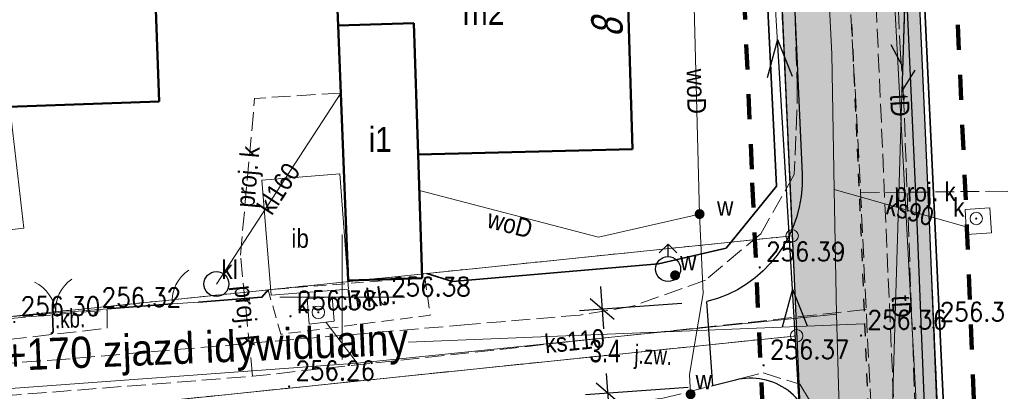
# Model space of a CAD drawing. Header units: metres. Extents: x 6553410 to 6553682, y 5599441 to 5599693.
# Tile 5 of 19: x 6553487 to 6553527, y 5599496 to 5599511. Entities that reach past the tile are written whole.
import ezdxf
from ezdxf.enums import TextEntityAlignment as Align

# ---------------------------------------------------------------- set-up
doc = ezdxf.new("R2010")
doc.units = ezdxf.units.M
doc.header["$LTSCALE"] = 0.5
doc.header["$PDMODE"] = 33
doc.header["$PDSIZE"] = 0.3
for name, pattern in [('1 1', [2, 1, -1]), ('1.0_0.5', [1.5, 1, -0.5]), ('1.5_0.5', [2, 1.5, -0.5]), ('219-500', [0]), ('egkk-500', [2, 1.5, -0.5]), ('egug-500', [1, 0.5, -0.5]), ('otob_500', [0]), ('otof_500', [0]), ('suep_nn_500', [0]), ('sutp_500', [0])]:
    doc.linetypes.add(name, pattern=pattern)
doc.layers.get('0').update_dxf_attribs({"color": 2, "linetype": 'CONTINUOUS', "lineweight": 5})
doc.layers.get('Defpoints').update_dxf_attribs({"linetype": 'CONTINUOUS'})
for name, color, linetype in [('202-punkt graniczny', 7, 'CONTINUOUS'), ('217-kontur klasyfikacyjny', 7, 'CONTINUOUS'), ('218-kontur użytku gruntowego', 7, 'CONTINUOUS'), ('219-działka ewidencyjna', 7, 'CONTINUOUS'), ('238-Punkt adresowy budynku', 7, 'CONTINUOUS'), ('312-budynek ewidencyjny', 7, 'CONTINUOUS'), ('312-oznaczenie budynku ewidencyjnego-Atr117', 7, 'CONTINUOUS'), ('brama', 7, 'CONTINUOUS'), ('chodnik', 7, 'CONTINUOUS'), ('chodnik-Atr17', 7, 'CONTINUOUS'), ('furtka', 7, 'CONTINUOUS'), ('hydrant', 7, 'CONTINUOUS'), ('inna budowla', 7, 'CONTINUOUS'), ('inna budowla-Atr17', 7, 'CONTINUOUS'), ('jezdnia', 7, 'CONTINUOUS'), ('jezdnia-Atr17', 7, 'CONTINUOUS'), ('komora podziemna', 7, 'CONTINUOUS'), ('ogrodzenie trwałe', 7, 'CONTINUOUS'), ('osadnik  szambo', 7, 'CONTINUOUS'), ('osadnik  szambo-Atr17', 7, 'CONTINUOUS'), ('OTRN_O', 7, 'CONTINUOUS'), ('PROJ_JP', 4, 'CONTINUOUS'), ('przewód elektroenergetyczny niskiego napięcia', 7, 'CONTINUOUS'), ('przewód gazowy - ob. projektowany', 7, 'CONTINUOUS'), ('przewód kanalizacyjny', 7, 'CONTINUOUS'), ('przewód kanalizacyjny - ob. projektowany', 7, 'CONTINUOUS'), ('przewód kanalizacyjny - ob. projektowany-Atr1', 7, 'CONTINUOUS'), ('przewód kanalizacyjny-Atr1', 7, 'CONTINUOUS'), ('przewód telekomunikacyjny napowietrzny', 7, 'CONTINUOUS'), ('przewód telekomunikacyjny podziemny', 7, 'CONTINUOUS'), ('przewód telekomunikacyjny podziemny-Atr1', 7, 'CONTINUOUS'), ('przewód wodociągowy', 7, 'CONTINUOUS'), ('przewód wodociągowy-Atr1', 7, 'CONTINUOUS'), ('rzędna', 7, 'CONTINUOUS'), ('właz do komory lub kanału - okrągły', 7, 'CONTINUOUS'), ('właz do komory lub kanału - okrągły-Atr17', 7, 'CONTINUOUS'), ('zasuwa lub zawór', 7, 'CONTINUOUS'), ('zasuwa lub zawór-Atr17', 7, 'CONTINUOUS'), ('zzz.gaTrasa', 7, 'CONTINUOUS'), ('zzz.gaTrasaKM', 7, 'CONTINUOUS')]:
    doc.layers.add(name, color=color, linetype=linetype)
for name, color, linetype, lineweight, true_color in [('OTO', 7, 'CONTINUOUS', 20, 0x000000), ('OTRN', 7, 'CONTINUOUS', 20, 0x000000), ('OTRS', 7, 'CONTINUOUS', 20, 0x000000), ('OTRS_O', 7, 'CONTINUOUS', 20, 0x000000)]:
    doc.layers.add(name, color=color, linetype=linetype, lineweight=lineweight, true_color=true_color)
doc.layers.add('proj_wymiar JP', color=2, linetype='CONTINUOUS', lineweight=5)
doc.styles.add('BDOT', font='SIMPLEX', dxfattribs={"width": 0.9})
doc.styles.add('GA4-ATR-TEXT', font='arial.ttf', dxfattribs={"width": 0.9})
doc.styles.get("Standard").update_dxf_attribs({"font": 'Working1250', "width": 0.75})
doc.linetypes.add('902-500', pattern='A,3.75,0,[1,ksztalty.shx,S=0.5,R=0,X=0,Y=0],3.75', length=7.5)
doc.linetypes.add('OTOO', pattern='A,7.5,[30,msgB.shx,S=1.28,R=0,X=0,Y=0],7.5', length=15)
doc.dimstyles.get("Standard").update_dxf_attribs({"dimtxt": 1, "dimasz": 1, "dimexe": 1, "dimexo": 1, "dimgap": 1, "dimtad": 1, "dimtxsty": 'Standard', "dimcen": 2.5, "dimadec": 0, "dimazin": 0, "dimtfac": 1, "dimtmove": 0, "dimatfit": 3, "dimfxl": 1, "dimarcsym": 0})

# ---------------------------------------------------------------- blocks, each defined once
blk = doc.blocks.new('SUKM')
at = {"color": 0, "linetype": 'Continuous'}
blk.add_circle((0, 0), 0.5, dxfattribs=at)
blk = doc.blocks.new('US22')
at = {"color": 0, "linetype": 'Continuous', "lineweight": 13}
blk.add_circle((0, 0), 0.25, dxfattribs=at)
blk = doc.blocks.new('PW01')
at = {"linetype": 'Continuous', "lineweight": 13}
h = blk.add_hatch(color=0, dxfattribs=at)
edge = h.paths.add_edge_path()
edge.add_arc((0, 0), 0.045, 0, 360)
blk = doc.blocks.new('SUWH')
at = {"color": 0, "linetype": 'Continuous'}
for p in [(-0.354, 0.646), (0, 0.5), (0.354, 0.646)]:
    blk.add_line(p, (0, 1), dxfattribs=at)
blk.add_circle((0, 0), 0.5, dxfattribs=at)
blk = doc.blocks.new('US25')
at = {"linetype": 'Continuous', "lineweight": 0}
h = blk.add_hatch(color=0, dxfattribs=at)
edge = h.paths.add_edge_path()
edge.add_arc((0, 0), 0.2, 0, 360)
blk = doc.blocks.new('SUEP1')
at = {"color": 0, "linetype": 'Continuous'}
for p, q in [((5, 0), (3.5, 0.5)), ((15, 0), (13.5, 0.5)), ((0, 0), (5, 0)), ((5, 0), (3.5, -0.5)), ((5, 0), (15, 0)), ((15, 0), (13.5, -0.5))]:
    blk.add_line(p, q, dxfattribs=at)
blk = doc.blocks.new('SUTP')
at = {"color": 0, "linetype": 'Continuous'}
for p, q in [((0, 0), (0.866, 0.5)), ((9.232, 0), (8.366, 0.5)), ((0, 0), (9.232, 0)), ((1.866, -0.5), (1, 0)), ((7.366, -0.5), (8.232, 0))]:
    blk.add_line(p, q, dxfattribs=at)
blk = doc.blocks.new('OK04')
at = {"color": 0, "linetype": 'Continuous', "lineweight": 0}
blk.add_arc((1.5, 0.001), 1.5, 120, 180, dxfattribs=at)
blk = doc.blocks.new('OK02')
at = {"color": 0, "linetype": 'Continuous', "lineweight": 0}
for centre, start, end in [((-1.5, 0), 0, 60), ((1.5, 0), 120, 180)]:
    blk.add_arc(centre, 1.5, start, end, dxfattribs=at)
blk = doc.blocks.new('202')
at = {"color": 0, "linetype": 'Continuous', "lineweight": 0}
blk.add_circle((0, 0), 0.25, dxfattribs=at)
blk = doc.blocks.new('OTRS')
at = {"layer": 'OTRS', "color": 0, "lineweight": -3, "const_width": 0.09}
blk.add_lwpolyline([(-0.045, 0, 1), (0.045, 0, 1)], format="xyb", close=True, dxfattribs=at)
at = {"layer": 'OTRS_O', "color": 0, "style": 'BDOT'}
blk.add_attdef('RZEDNA', (0.514, 0.515), '', height=1.5, dxfattribs=at)
blk = doc.blocks.new('OTRN')
at = {"layer": 'OTRN', "color": 0, "const_width": 0.09}
blk.add_lwpolyline([(-0.045, 0, 1), (0.045, 0, 1)], format="xyb", close=True, dxfattribs=at)
at = {"layer": 'OTRN_O', "color": 0, "style": 'BDOT'}
blk.add_attdef('RZEDNA', (0.514, 0.515), '', height=1.5, dxfattribs=at)
blk = doc.blocks.new('z.ga4.PosMarkerR')
at = {"linetype": 'Continuous', "lineweight": 0}
blk.add_line((36.593, 0), (0, 0), dxfattribs=at)
at = {"linetype": 'Continuous', "lineweight": 0, "style": 'GA4-ATR-TEXT', "width": 0.9}
blk.add_attdef('GAROADPOS', text='', height=2, dxfattribs=at).set_placement((36.593, 1), align=Align.RIGHT)
blk = doc.blocks.new('_Oblique')
at = {"color": 0, "linetype": 'ByBlock', "lineweight": -2}
blk.add_line((-0.5, -0.5), (0.5, 0.5), dxfattribs=at)
blk = doc.blocks.new('*D71')
at = {"layer": 'Defpoints', "color": 0}
for p in [(6553514.603, 5599499.82), (6553514.844, 5599496.453), (6553510.644, 5599496.152)]:
    blk.add_point(p, dxfattribs=at)
at = {"layer": 'proj_wymiar JP', "color": 0, "linetype": 'ByBlock', "lineweight": -2}
for p, q in [((6553510.338, 5599500.416), (6553510.459, 5599498.735)), ((6553513.605, 5599499.748), (6553509.505, 5599499.454)), ((6553510.709, 5599495.254), (6553510.588, 5599496.935)), ((6553513.847, 5599496.382), (6553509.747, 5599496.087))]:
    blk.add_line(p, q, dxfattribs=at)
at = {"layer": 'proj_wymiar JP', "color": 0, "lineweight": -2, "xscale": 0.8999999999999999, "yscale": 0.8999999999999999, "zscale": 0.8999999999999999}
for p, rotation in [((6553510.403, 5599499.518), 94.10595614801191), ((6553510.644, 5599496.152), 274.1059561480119)]:
    blk.add_blockref('_Oblique', p, dxfattribs=dict(at, rotation=rotation))
at = {"layer": 'proj_wymiar JP', "color": 0, "insert": (6553510.524, 5599497.835), "char_height": 0.9, "attachment_point": 5}
blk.add_mtext('\\A1;3.4', dxfattribs=at)

msp = doc.modelspace()

# ---------------------------------------------------------------- hatches: boundary and pattern name
at = {"layer": 'PROJ_JP'}
h = msp.add_hatch(color=30, dxfattribs=at)
h.paths.add_polyline_path([(6553519.183, 5599486.201), (6553519.506, 5599478.232), (6553521.753, 5599478.332), (6553520.772, 5599502.572), (6553519.773, 5599524.813), (6553519.016, 5599542.214), (6553517.802, 5599568.404), (6553517.092, 5599584.326), (6553516.645, 5599594.147), (6553515.834, 5599612.185), (6553514.815, 5599636.274), (6553513.523, 5599667.029), (6553507.204, 5599667.436, -0.375437), (6553511.449, 5599662.805), (6553512.567, 5599636.179), (6553513.586, 5599612.087), (6553514.397, 5599594.045), (6553514.845, 5599584.225), (6553515.554, 5599568.302), (6553516.768, 5599542.113), (6553517.525, 5599524.714), (6553518.415, 5599504.902, -0.113833), (6553518.009, 5599502.692), (6553518.323, 5599495.798, -0.157382), (6553518.853, 5599494.356)])
h.paths.add_polyline_path([(6553520.05, 5599568.506), (6553519.638, 5599577.749, -0.154359), (6553520.106, 5599579.496), (6553519.858, 5599585.047, -0.154355), (6553519.235, 5599586.745), (6553518.893, 5599594.249), (6553518.081, 5599612.283), (6553517.063, 5599636.368), (6553516.015, 5599661.329, -0.441186), (6553521.256, 5599666.532), (6553513.523, 5599667.029), (6553514.815, 5599636.274), (6553515.834, 5599612.185), (6553516.645, 5599594.147), (6553517.092, 5599584.326), (6553517.802, 5599568.404), (6553519.016, 5599542.214), (6553519.773, 5599524.813), (6553520.772, 5599502.572), (6553521.753, 5599478.332), (6553524.001, 5599478.431), (6553523.02, 5599502.668), (6553522.121, 5599522.678, -0.149829), (6553522.56, 5599524.381), (6553522.308, 5599530.029, -0.148974), (6553521.726, 5599531.678), (6553521.263, 5599542.315)])
h = msp.add_hatch(color=256, dxfattribs=at)
h.paths.add_polyline_path([(6553515.895, 5599550.138), (6553516.268, 5599542.09), (6553517.025, 5599524.692), (6553517.916, 5599504.88, -0.01311), (6553517.92, 5599504.644), (6553518.009, 5599502.692, 0.113833), (6553518.415, 5599504.902), (6553517.525, 5599524.714), (6553516.768, 5599542.113), (6553516.395, 5599550.162)])
h.paths.add_polyline_path([(6553522.308, 5599530.029), (6553522.243, 5599531.499, -0.020126), (6553522.226, 5599531.7), (6553521.763, 5599542.337), (6553521.324, 5599551.8), (6553520.825, 5599551.777), (6553521.263, 5599542.315), (6553521.726, 5599531.678, 0.148974)])
h = msp.add_hatch(color=256, dxfattribs=at)
h.paths.add_polyline_path([(6553518.853, 5599494.356, 0.157382), (6553518.323, 5599495.798), (6553518.578, 5599490.18), (6553519.021, 5599490.198)])
h.paths.add_polyline_path([(6553519.122, 5599478.215), (6553519.506, 5599478.232), (6553519.183, 5599486.201), (6553518.76, 5599486.184)])
h.paths.add_polyline_path([(6553522.621, 5599522.7, -0.027372), (6553522.623, 5599522.974), (6553522.56, 5599524.381, 0.149829), (6553522.121, 5599522.678), (6553523.02, 5599502.668), (6553524.001, 5599478.431), (6553524.501, 5599478.452), (6553523.52, 5599502.69)])

# ---------------------------------------------------------------- linework, layer by layer
at = {"color": 0}
for p, q in [((6553500, 5599500), (6553500, 5599502.5)), ((6553497.5, 5599500), (6553502.5, 5599500)), ((6553497.5, 5599500), (6553502.5, 5599500)), ((6553500, 5599497.5), (6553500, 5599500))]:
    msp.add_line(p, q, dxfattribs=at)
at = {"layer": '217-kontur klasyfikacyjny', "color": 3, "linetype": 'egkk-500', "lineweight": 18, "flags": 128}
for points in [[(6553518.2, 5599498.45), (6553460.74, 5599492.53)], [(6553518.34, 5599495.44), (6553518.2, 5599498.45)]]:
    msp.add_lwpolyline(points, dxfattribs=at)
at = {"layer": '218-kontur użytku gruntowego', "color": 3, "linetype": 'egug-500', "lineweight": 18, "flags": 128}
for points in [[(6553518.02, 5599502.45), (6553517.01, 5599524.69)], [(6553522.66, 5599522.15), (6553524.79, 5599474.22)], [(6553470.92, 5599497.6), (6553518.02, 5599502.45)], [(6553460.74, 5599492.53), (6553518.2, 5599498.45)], [(6553518.2, 5599498.45), (6553518.34, 5599495.44)]]:
    msp.add_lwpolyline(points, dxfattribs=at)
at = {"layer": '219-działka ewidencyjna', "color": 7, "linetype": '219-500', "lineweight": 18, "flags": 128}
for points in [[(6553517.01, 5599524.69), (6553518.02, 5599502.45)], [(6553524.79, 5599474.22), (6553522.66, 5599522.15)], [(6553518.02, 5599502.45), (6553470.92, 5599497.6)], [(6553518.2, 5599498.45), (6553518.02, 5599502.45)], [(6553460.74, 5599492.53), (6553518.2, 5599498.45)], [(6553518.2, 5599498.45), (6553518.34, 5599495.44)]]:
    msp.add_lwpolyline(points, dxfattribs=at)
at = {"layer": '312-budynek ewidencyjny', "color": 7, "linetype": 'Continuous', "lineweight": 50, "flags": 128}
for points in [[(6553492.66, 5599507.83), (6553492.33, 5599517)], [(6553511.63, 5599505.92), (6553511.31, 5599516.06)], [(6553499.68, 5599514.66), (6553499.83, 5599510.86)], [(6553499.83, 5599510.86), (6553502.87, 5599510.96)], [(6553502.87, 5599510.96), (6553499.83, 5599510.86)], [(6553502.87, 5599510.96), (6553503.04, 5599505.71)], [(6553503.04, 5599505.71), (6553502.87, 5599510.96)], [(6553499.83, 5599510.86), (6553500.24, 5599500.66)], [(6553484.34, 5599507.53), (6553492.66, 5599507.83)], [(6553503.04, 5599505.71), (6553511.63, 5599505.92)], [(6553503.2, 5599500.75), (6553503.04, 5599505.71)], [(6553500.24, 5599500.66), (6553503.2, 5599500.75)]]:
    msp.add_lwpolyline(points, dxfattribs=at)
at = {"layer": 'brama', "color": 7, "linetype": 'otob_500', "lineweight": 18, "flags": 128}
msp.add_lwpolyline([(6553486.46, 5599499.19), (6553490.59, 5599499.53)], dxfattribs=at)
at = {"layer": 'chodnik', "color": 7, "linetype": '1.0_0.5', "lineweight": 18, "flags": 128}
msp.add_lwpolyline([(6553503.31, 5599500.79), (6553503.52, 5599499.27), (6553497.54, 5599498.51), (6553497.03, 5599500.29)], close=True, dxfattribs=at)
at = {"layer": 'furtka', "color": 7, "linetype": 'otof_500', "lineweight": 18, "flags": 128}
msp.add_lwpolyline([(6553493.19, 5599499.73), (6553494.24, 5599499.8)], dxfattribs=at)
at = {"layer": 'inna budowla', "color": 7, "linetype": 'Continuous', "lineweight": 18, "flags": 128}
for points in [[(6553484.49, 5599507.36), (6553486.69, 5599507.61), (6553487.24, 5599502.76), (6553485.05, 5599502.5)], [(6553496.78, 5599504.67), (6553499.9, 5599504.93), (6553500.25, 5599500.32), (6553497.15, 5599500.07)]]:
    msp.add_lwpolyline(points, close=True, dxfattribs=at)
at = {"layer": 'jezdnia', "color": 7, "linetype": '1.5_0.5', "lineweight": 18}
for points in [[(6553515.32, 5599568.83), (6553515.61, 5599551.86), (6553517.29, 5599536), (6553518.22, 5599508.49), (6553518.21, 5599507.43), (6553518.1, 5599504.9), (6553516.76, 5599502.53), (6553514.55, 5599500.68), (6553511.62, 5599499.63), (6553509.52, 5599499.28), (6553505.04, 5599498.9), (6553488.93, 5599497.52), (6553480.36, 5599496.89), (6553452.055, 5599494.884)], [(6553558.856, 5599474.416), (6553546.13, 5599474.26), (6553531.12, 5599473.96), (6553528.44, 5599474.13), (6553526.27, 5599474.69), (6553524.45, 5599476.18), (6553523.15, 5599478.91), (6553522.77, 5599482.3), (6553523.02, 5599493.42), (6553522.48, 5599508.04), (6553522.36, 5599509.72), (6553521.63, 5599524.16), (6553522.55, 5599525.75), (6553526.18, 5599526.26), (6553532.11, 5599526.32), (6553548.56, 5599526.35), (6553558.23, 5599525.942)], [(6553460.025, 5599492.535), (6553481.58, 5599493.57), (6553490.48, 5599493.47), (6553494.1, 5599493.76), (6553505.48, 5599495.1), (6553512.84, 5599495.95), (6553514.99, 5599496.49), (6553516.85, 5599496.97), (6553518.32, 5599496.51), (6553519.11, 5599495.22), (6553518.6, 5599490.81), (6553518.91, 5599483.86), (6553519.07, 5599480.05), (6553520.01, 5599476.7), (6553521.71, 5599473.86), (6553524.02, 5599472.18), (6553526.66, 5599471.51), (6553530.01, 5599471.28), (6553545.99, 5599471.66), (6553558.888, 5599471.794)]]:
    msp.add_lwpolyline(points, dxfattribs=at)
at = {"layer": 'jezdnia', "color": 7, "linetype": '1.5_0.5', "lineweight": 18, "flags": 128}
msp.add_lwpolyline([(6553486.468, 5599499.122), (6553486.457, 5599498.28), (6553490.586, 5599498.754), (6553490.58, 5599499.478)], close=True, dxfattribs=at)
at = {"layer": 'komora podziemna', "color": 34, "linetype": 'Continuous', "lineweight": 18, "flags": 128}
for points in [[(6553524.94, 5599503.5), (6553525.93, 5599503.57), (6553526, 5599502.57), (6553525, 5599502.5)], [(6553498.6, 5599499.93), (6553499.6, 5599500.01), (6553499.68, 5599499.03), (6553498.67, 5599498.92)]]:
    msp.add_lwpolyline(points, close=True, dxfattribs=at)
at = {"layer": 'ogrodzenie trwałe', "color": 7, "linetype": '902-500', "lineweight": 35, "flags": 128}
for points in [[(6553497.03, 5599500.29), (6553496.78, 5599499.99), (6553494.24, 5599499.8)], [(6553493.19, 5599499.73), (6553490.59, 5599499.53)]]:
    msp.add_lwpolyline(points, dxfattribs=at)
at = {"layer": 'OTO', "color": 18, "linetype": 'OTOO', "lineweight": 35, "true_color": 0x000000, "flags": 128}
for points in [[(6553524.96, 5599476.98), (6553522.84, 5599522.01), (6553522.82, 5599522.69)], [(6553516.81, 5599516.17), (6553517.39, 5599504.43), (6553515.37, 5599501.96), (6553512.67, 5599501.33), (6553504.41, 5599500.62), (6553503.39, 5599500.94)]]:
    msp.add_lwpolyline(points, dxfattribs=at)
at = {"layer": 'PROJ_JP'}
for p, q in [((6553517.92, 5599504.644), (6553518.578, 5599490.18)), ((6553514.844, 5599496.453), (6553514.603, 5599499.82))]:
    msp.add_line(p, q, dxfattribs=at)
at = {"layer": 'PROJ_JP', "color": 6, "linetype": '1 1', "lineweight": 100, "ltscale": 2}
msp.add_line((6553516.422, 5599504.576), (6553517.261, 5599486.116), dxfattribs=at)
at = {"layer": 'PROJ_JP', "flags": 128}
for points in [[(6553506.763, 5599667.464), (6553506.763, 5599667.464, -0.402091), (6553511.449, 5599662.805), (6553512.567, 5599636.179), (6553513.586, 5599612.087), (6553514.397, 5599594.045), (6553514.845, 5599584.225), (6553515.554, 5599568.302), (6553516.768, 5599542.113), (6553517.525, 5599524.714), (6553518.415, 5599504.902, -0.358521), (6553514.603, 5599499.82)], [(6553515.895, 5599550.138), (6553516.268, 5599542.09), (6553517.025, 5599524.692), (6553517.916, 5599504.88, -0.01311), (6553517.92, 5599504.644)], [(6553525.749, 5599525.821), (6553525.079, 5599525.812, 0.423543), (6553522.121, 5599522.678), (6553523.02, 5599502.668), (6553524.001, 5599478.431), (6553519.506, 5599478.232), (6553518.853, 5599494.356, 0.475805), (6553515.746, 5599496.68), (6553514.844, 5599496.453)], [(6553522.623, 5599522.974, 0.027372), (6553522.621, 5599522.7), (6553523.52, 5599502.69), (6553524.501, 5599478.452), (6553524.001, 5599478.431)]]:
    msp.add_lwpolyline(points, format="xyb", dxfattribs=at)
at = {"layer": 'PROJ_JP', "color": 6, "linetype": '1 1', "lineweight": 100, "ltscale": 2, "flags": 128}
for points in [[(6553514.397, 5599550.069), (6553514.77, 5599542.023), (6553515.527, 5599524.626), (6553516.417, 5599504.812, -0.01311), (6553516.42, 5599504.655)], [(6553524.12, 5599522.877, 0.027372), (6553524.119, 5599522.768), (6553525.018, 5599502.754), (6553526.08, 5599476.522), (6553517.714, 5599476.15), (6553517.261, 5599486.116)]]:
    msp.add_lwpolyline(points, format="xyb", dxfattribs=at)
at = {"layer": 'przewód elektroenergetyczny niskiego napięcia', "color": 1, "linetype": 'suep_nn_500', "lineweight": 18, "flags": 128}
msp.add_lwpolyline([(6553518.33, 5599495.33), (6553515.78, 5599537.69)], dxfattribs=at)
at = {"layer": 'przewód gazowy - ob. projektowany', "color": 40, "linetype": '1.5_0.5', "lineweight": 18}
msp.add_lwpolyline([(6553558.889, 5599471.733), (6553523.09, 5599471.96), (6553522.87, 5599478.01), (6553521.33, 5599512.85), (6553521.14, 5599521.23), (6553520.93, 5599526.03), (6553517.86, 5599525.93), (6553517.73, 5599528.68), (6553517.8, 5599532.83), (6553517.27, 5599543.67), (6553516.42, 5599553.73), (6553515.79, 5599571.41), (6553515.48, 5599580.91), (6553514.53, 5599588.64), (6553513.91, 5599603.89), (6553518.08, 5599604.07), (6553516.9, 5599632.52), (6553512.74, 5599632.47), (6553511.51, 5599661.34), (6553511.53, 5599662.29), (6553511.6, 5599665.96), (6553520.39, 5599665.77), (6553556.563, 5599663.101)], dxfattribs=at)
at = {"layer": 'przewód kanalizacyjny', "color": 34, "linetype": 'Continuous', "lineweight": 18, "flags": 128}
for points in [[(6553515.36, 5599608.09), (6553515.49, 5599597.46), (6553515.5, 5599596.91), (6553516.07, 5599582.96), (6553516.58, 5599570.69), (6553516.57, 5599570.06), (6553517.32, 5599554.23), (6553517.32, 5599553.73), (6553517.85, 5599544.6), (6553518.33, 5599536.29), (6553518.32, 5599535.72), (6553518.74, 5599527.18), (6553519.58, 5599510.24), (6553519.6, 5599509.73), (6553519.7, 5599504.3), (6553519.79, 5599499.31), (6553520.33, 5599480.5)], [(6553499.94, 5599508.16), (6553494.96, 5599500.52)], [(6553519.7, 5599504.3), (6553524.98, 5599502.81)], [(6553519.79, 5599499.31), (6553500.59, 5599497.35)], [(6553499.36, 5599498.98), (6553500.59, 5599497.35)], [(6553500.59, 5599497.35), (6553452.38, 5599493.83), (6553446.39, 5599493.36)]]:
    msp.add_lwpolyline(points, dxfattribs=at)
at = {"layer": 'przewód kanalizacyjny - ob. projektowany', "color": 34, "linetype": '1.5_0.5', "lineweight": 18, "flags": 128}
for points in [[(6553515.26, 5599667.16), (6553514.54, 5599657.73), (6553518.59, 5599543.84), (6553519.49, 5599527.5), (6553520.76, 5599504.17), (6553520.98, 5599499.5), (6553521.98, 5599479.46)], [(6553495.92, 5599501.67), (6553496.49, 5599507.95), (6553499.94, 5599508.16)], [(6553520.76, 5599504.17), (6553525.91, 5599504.23)], [(6553525.91, 5599504.23), (6553539.38, 5599504.19)], [(6553496.41, 5599496.83), (6553495.92, 5599501.67)], [(6553520.98, 5599499.5), (6553496.41, 5599496.83), (6553441.65, 5599492.53)]]:
    msp.add_lwpolyline(points, dxfattribs=at)
at = {"layer": 'przewód telekomunikacyjny napowietrzny', "color": 30, "linetype": 'sutp_500', "lineweight": 18}
msp.add_lwpolyline([(6553522.69, 5599517.45), (6553520.503, 5599444.621)], dxfattribs=at)
at = {"layer": 'przewód telekomunikacyjny podziemny', "color": 30, "linetype": 'Continuous', "lineweight": 18}
msp.add_lwpolyline([(6553517.03, 5599666.82), (6553518.5, 5599609.44), (6553519.18, 5599593.05), (6553521.15, 5599547.68), (6553521.95, 5599514.86), (6553523.92, 5599478.44), (6553516.03, 5599467.21), (6553517.168, 5599444.501)], dxfattribs=at)
at = {"layer": 'przewód wodociągowy', "color": 5, "linetype": 'Continuous', "lineweight": 18}
msp.add_lwpolyline([(6553515.606, 5599690.68), (6553516.43, 5599670.55), (6553516.93, 5599653.74), (6553512.54, 5599653.44), (6553513.25, 5599648.52), (6553511.38, 5599627.72), (6553512.51, 5599600.29), (6553513.56, 5599577.7), (6553514.98, 5599553.25), (6553513.57, 5599531.85), (6553514.31, 5599503.32), (6553514.45, 5599500.14), (6553513.9, 5599496.9)], dxfattribs=at)
at = {"layer": 'przewód wodociągowy', "color": 5, "linetype": 'Continuous', "lineweight": 18, "flags": 128}
for points in [[(6553514.31, 5599503.32), (6553510.26, 5599502.39), (6553503.09, 5599504.26)], [(6553513.96, 5599495.58), (6553513.95, 5599496.11), (6553513.9, 5599496.9)]]:
    msp.add_lwpolyline(points, dxfattribs=at)
at = {"layer": 'zzz.gaTrasa', "linetype": '1 1', "flags": 128}
msp.add_lwpolyline([(6553513.45, 5599668.771), (6553514.815, 5599636.274), (6553515.834, 5599612.185), (6553516.645, 5599594.147), (6553517.092, 5599584.326), (6553517.802, 5599568.404), (6553519.016, 5599542.214), (6553519.773, 5599524.813), (6553520.772, 5599502.572), (6553521.956, 5599473.336)], dxfattribs=at)

# ---------------------------------------------------------------- block references
at = {"layer": '202-punkt graniczny', "color": 7, "linetype": 'Continuous', "lineweight": 18}
for p in [(6553518.02, 5599502.45), (6553518.2, 5599498.45)]:
    msp.add_blockref('202', p, dxfattribs=at)
at = {"layer": 'brama', "color": 7, "linetype": 'Continuous', "lineweight": 18, "rotation": 4.706}
msp.add_blockref('OK02', (6553488.525, 5599499.36), dxfattribs=at)
at = {"layer": 'furtka', "color": 7, "linetype": 'Continuous', "lineweight": 18, "rotation": 3.814}
msp.add_blockref('OK04', (6553493.19, 5599499.73), dxfattribs=at)
at = {"layer": 'hydrant', "color": 5, "linetype": 'Continuous', "lineweight": 18}
msp.add_blockref('SUWH', (6553513.05, 5599501.12), dxfattribs=at)
at = {"layer": 'osadnik  szambo', "color": 34, "linetype": 'Continuous', "lineweight": 18}
msp.add_blockref('SUKM', (6553494.96, 5599500.52), dxfattribs=at)
at = {"layer": 'OTRN', "color": 18, "true_color": 0x000000}
ref = msp.add_blockref('OTRN', (6553523.679, 5599498.777, 256.327), dxfattribs=dict(at, xscale=0.5, yscale=0.5, zscale=0.5))
ref.add_attrib('RZEDNA', '256.3', (6553523.936, 5599499.035, 256.327), dxfattribs={"layer": 'OTRN_O', "color": 0, "height": 0.75, "style": 'BDOT', "width": 0.9})
at = {"layer": 'OTRS', "color": 18, "true_color": 0x000000}
ref = msp.add_blockref('OTRS', (6553516.719, 5599501.186, 256.389), dxfattribs=dict(at, xscale=0.5, yscale=0.5, zscale=0.5))
ref.add_attrib('RZEDNA', '256.39', (6553516.976, 5599501.444, 256.389), dxfattribs={"layer": 'OTRS_O', "color": 0, "height": 0.75, "style": 'BDOT', "width": 0.9})
ref = msp.add_blockref('OTRS', (6553501.703, 5599499.78, 256.381), dxfattribs=dict(at, xscale=0.5, yscale=0.5, zscale=0.5))
ref.add_attrib('RZEDNA', '256.38', (6553501.96, 5599500.038, 256.381), dxfattribs={"layer": 'OTRS_O', "color": 0, "height": 0.75, "style": 'BDOT', "width": 0.9})
ref = msp.add_blockref('OTRS', (6553490.109, 5599499.356, 256.318), dxfattribs=dict(at, xscale=0.5, yscale=0.5, zscale=0.5))
ref.add_attrib('RZEDNA', '256.32', (6553490.366, 5599499.614, 256.318), dxfattribs={"layer": 'OTRS_O', "color": 0, "height": 0.75, "style": 'BDOT', "width": 0.9})
ref = msp.add_blockref('OTRS', (6553497.926, 5599499.232, 256.38), dxfattribs=dict(at, xscale=0.5, yscale=0.5, zscale=0.5))
ref.add_attrib('RZEDNA', '256.38', (6553498.183, 5599499.49, 256.38), dxfattribs={"layer": 'OTRS_O', "color": 0, "height": 0.75, "style": 'BDOT', "width": 0.9})
ref = msp.add_blockref('OTRS', (6553486.867, 5599499, 256.296), dxfattribs=dict(at, xscale=0.5, yscale=0.5, zscale=0.5))
ref.add_attrib('RZEDNA', '256.30', (6553487.124, 5599499.258, 256.296), dxfattribs={"layer": 'OTRS_O', "color": 0, "height": 0.75, "style": 'BDOT', "width": 0.9})
ref = msp.add_blockref('OTRS', (6553520.777, 5599498.459, 256.355), dxfattribs=dict(at, xscale=0.5, yscale=0.5, zscale=0.5))
ref.add_attrib('RZEDNA', '256.36', (6553521.034, 5599498.717, 256.355), dxfattribs={"layer": 'OTRS_O', "color": 0, "height": 0.75, "style": 'BDOT', "width": 0.9})
ref = msp.add_blockref('OTRS', (6553516.873, 5599497.27, 256.373), dxfattribs=dict(at, xscale=0.5, yscale=0.5, zscale=0.5))
ref.add_attrib('RZEDNA', '256.37', (6553517.13, 5599497.528, 256.373), dxfattribs={"layer": 'OTRS_O', "color": 0, "height": 0.75, "style": 'BDOT', "width": 0.9})
ref = msp.add_blockref('OTRS', (6553497.87, 5599496.422, 256.264), dxfattribs=dict(at, xscale=0.5, yscale=0.5, zscale=0.5))
ref.add_attrib('RZEDNA', '256.26', (6553498.127, 5599496.68, 256.264), dxfattribs={"layer": 'OTRS_O', "color": 0, "height": 0.75, "style": 'BDOT', "width": 0.9})
at = {"layer": 'przewód elektroenergetyczny niskiego napięcia', "color": 1, "linetype": 'Continuous', "lineweight": 18, "rotation": 93.44499999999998}
msp.add_blockref('SUEP1', (6553518.33, 5599495.33), dxfattribs=at)
at = {"layer": 'przewód telekomunikacyjny napowietrzny', "color": 30, "linetype": 'Continuous', "lineweight": 18, "rotation": 268.28}
msp.add_blockref('SUTP', (6553522.69, 5599517.45), dxfattribs=at)
at = {"layer": 'rzędna', "color": 34, "linetype": 'Continuous', "lineweight": 18}
for p in [(6553525.39, 5599503.14), (6553499.04, 5599499.39)]:
    msp.add_blockref('PW01', p, dxfattribs=at)
at = {"layer": 'właz do komory lub kanału - okrągły', "color": 7, "linetype": 'Continuous', "lineweight": 18}
for p in [(6553525.39, 5599503.14), (6553499.04, 5599499.39)]:
    msp.add_blockref('US22', p, dxfattribs=at)
at = {"layer": 'zasuwa lub zawór', "color": 5, "linetype": 'Continuous', "lineweight": 18}
for p in [(6553514.31, 5599503.32), (6553513.33, 5599500.87), (6553513.95, 5599496.11)]:
    msp.add_blockref('US25', p, dxfattribs=at)
at = {"layer": 'zzz.gaTrasaKM'}
ref = msp.add_blockref('z.ga4.PosMarkerR', (6553520.919, 5599498.935), dxfattribs=dict(at, xscale=0.5, yscale=0.5, rotation=182.3175058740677))
ref.add_attrib('GAROADPOS', '0+170 zjazd idywidualny', dxfattribs={"layer": '0', "color": 224, "linetype": 'Continuous', "lineweight": 18, "height": 1.25, "rotation": 182.3175, "style": 'GA4-ATR-TEXT', "text_generation_flag": 6, "width": 0.9}).set_placement((6553502.658, 5599497.696), align=Align.RIGHT)

# ---------------------------------------------------------------- texts
at = {"layer": '238-Punkt adresowy budynku', "color": 7, "linetype": 'Continuous', "lineweight": 25, "oblique": 15, "width": 0.79}
msp.add_text('8', height=1.25, rotation=91.805, dxfattribs=at).set_placement((6553511.23, 5599510.78), align=Align.CENTER)
at = {"layer": '312-oznaczenie budynku ewidencyjnego-Atr117', "color": 7, "width": 0.9}
for s, p in [('m2', (6553505.66, 5599510.89)), ('i1', (6553501.52, 5599505.81))]:
    msp.add_text(s, height=1, dxfattribs=at).set_placement(p, align=Align.CENTER)
at = {"layer": 'chodnik-Atr17', "color": 7, "width": 0.9}
msp.add_text('ch.kb.', height=0.75, rotation=7.243, dxfattribs=at).set_placement((6553499.8, 5599499.43))
at = {"layer": 'inna budowla-Atr17', "color": 7, "width": 0.9}
msp.add_text('ib', height=0.75, dxfattribs=at).set_placement((6553497.96, 5599501.97))
at = {"layer": 'jezdnia-Atr17', "color": 7, "char_height": 0.75, "attachment_point": 5}
for s, insert, rotation in [('j.kb.', (6553489.013, 5599499.028), 2.007), ('j.zw.', (6553512.454, 5599497.571), 357.371)]:
    msp.add_mtext(s, dxfattribs=dict(at, insert=insert, rotation=rotation))
at = {"layer": 'osadnik  szambo-Atr17', "color": 34, "width": 0.9}
msp.add_text('kl', height=0.75, dxfattribs=at).set_placement((6553495.16, 5599500.72))
at = {"layer": 'przewód kanalizacyjny - ob. projektowany-Atr1', "color": 34, "width": 0.9}
for rotation, p in [(84.814, (6553496.21, 5599504.81)), (0.667, (6553523.34, 5599504.2)), (-84.219, (6553496.17, 5599499.25))]:
    msp.add_text('proj. k', height=0.75, rotation=rotation, dxfattribs=at).set_placement(p, align=Align.MIDDLE_CENTER)
at = {"layer": 'przewód kanalizacyjny-Atr1', "color": 34, "width": 0.9}
msp.add_text('kl160', height=0.75, rotation=56.903, dxfattribs=at).set_placement((6553497.45, 5599504.34), align=Align.MIDDLE_CENTER)
for s, rotation, p in [('ks90', 344.241, (6553521.82, 5599503.7)), ('ks110', 5.829, (6553508.11, 5599498.12))]:
    msp.add_text(s, height=0.75, rotation=rotation, dxfattribs=at).set_placement(p, align=Align.MIDDLE_LEFT)
at = {"layer": 'przewód telekomunikacyjny podziemny-Atr1', "color": 30, "width": 0.9}
msp.add_text('tD', height=0.75, rotation=273.096, dxfattribs=at).set_placement((6553522.31, 5599508.12), align=Align.MIDDLE_LEFT)
msp.add_text('tD', height=0.75, rotation=273.096, dxfattribs=at).set_placement((6553522.75, 5599500.09), align=Align.TOP_LEFT)
at = {"layer": 'przewód wodociągowy-Atr1', "color": 5, "width": 0.9}
msp.add_text('woD', height=0.75, rotation=271.486, dxfattribs=at).set_placement((6553514.16, 5599509.13), align=Align.MIDDLE_LEFT)
msp.add_text('woD', height=0.75, rotation=345.382, dxfattribs=at).set_placement((6553505.94, 5599503.52), align=Align.TOP_LEFT)
at = {"layer": 'właz do komory lub kanału - okrągły-Atr17', "color": 7, "width": 0.9}
for p in [(6553524.47, 5599503.21), (6553498.19, 5599499.35)]:
    msp.add_text('k', height=0.75, dxfattribs=at).set_placement(p)
at = {"layer": 'zasuwa lub zawór-Atr17', "color": 5, "width": 0.9}
for p in [(6553515.01, 5599503.25), (6553513.53, 5599501.07), (6553514.15, 5599496.31)]:
    msp.add_text('w', height=0.75, dxfattribs=at).set_placement(p)

# ---------------------------------------------------------------- dimensions: what is measured, and where the dimension line sits
at = {"layer": 'proj_wymiar JP', "color": 224, "linetype": 'ByBlock'}
dim = msp.add_aligned_dim(p1=(6553514.603, 5599499.82), p2=(6553514.844, 5599496.453), distance=-4.211, dimstyle='Standard', override={"dimscale": 5, "dimtxt": 0.18, "dimasz": 0.18, "dimexe": 0.18, "dimexo": 0.2, "dimgap": 0.09, "dimtad": 0, "dimtih": 1, "dimtoh": 1, "dimdec": 1, "dimzin": 0, "dimdsep": 46, "dimblk1": 'Oblique', "dimblk2": 'Oblique', "dimsah": 1, "dimcen": 0.09, "dimdle": 0.18, "dimtdec": 4, "dimtofl": 0, "dimtolj": 1, "dimtzin": 0}, dxfattribs=at)
dim.commit()
dim.dimension.update_dxf_attribs({"geometry": '*D71', "text_midpoint": (6553510.524, 5599497.835)})

doc.saveas('drawing.dxf')
